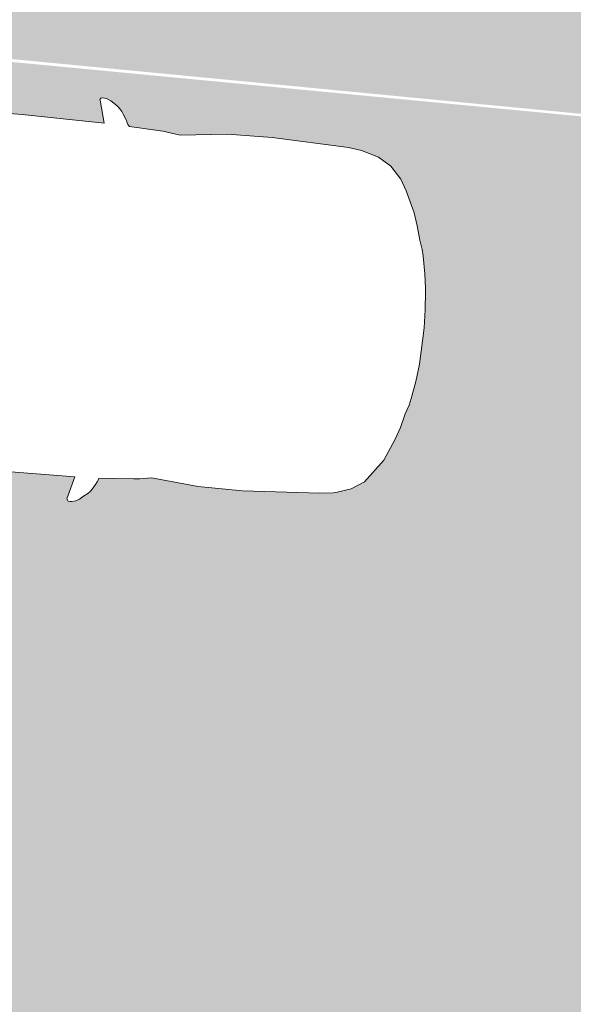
# Model space of a CAD drawing. Header units: metres. Extents: x -862 to 1262, y -354 to 644.
# Tile 25 of 256: x -500.47 to -497.47, y 412.07 to 417.41. Entities that reach past the tile are written whole.
import ezdxf

# ---------------------------------------------------------------- set-up
doc = ezdxf.new("R2010")
doc.units = ezdxf.units.M
doc.header["$LTSCALE"] = 0.5
doc.set_wipeout_variables(frame=1)
doc.layers.add('BPR_Verkehr_220520', color=7, linetype='Continuous')

# ---------------------------------------------------------------- blocks, each defined once
blk = doc.blocks.new('Fz_bmw_X5_2011_D-2')
at = {"color": 255, "linetype": 'Continuous', "lineweight": 5, "transparency": 33554687}
blk.add_wipeout([(2.185669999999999, -3.6133099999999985), (2.1640099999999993, -3.575199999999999), (2.1255999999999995, -3.53313), (2.094909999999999, -3.4908300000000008), (2.0694099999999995, -3.468309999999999), (2.0430899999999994, -3.44825), (2.01619, -3.430439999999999), (1.9889599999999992, -3.4147), (1.9616399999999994, -3.4008000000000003), (1.9344799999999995, -3.38856), (1.9177799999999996, -3.383589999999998), (1.8946899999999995, -3.005600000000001), (1.8883699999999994, -2.9398000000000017), (1.8660799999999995, -2.8137399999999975), (1.9198199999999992, -2.30358), (1.924889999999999, -1.8180300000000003), (1.8824699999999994, -0.9809399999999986), (1.8647399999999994, -0.8367199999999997), (1.8586899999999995, -0.806519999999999), (1.8071799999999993, -0.6463699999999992), (1.7200599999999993, -0.5048000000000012), (1.4663999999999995, -0.3167099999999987), (1.2294999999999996, -0.21199999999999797), (1.097979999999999, -0.16646999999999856), (0.9474299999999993, -0.1268799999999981), (0.8481399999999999, -0.09244999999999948), (0.7763799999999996, -0.07655999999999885), (0.587629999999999, -0.04262999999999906), (0.3946699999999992, -0.01875000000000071), (0, 0), (-0.19841000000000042, -0.0046400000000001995), (-0.39453000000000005, -0.018739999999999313), (-0.43227000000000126, -0.022599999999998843), (-0.5873999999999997, -0.04260000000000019), (-0.7760600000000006, -0.07650999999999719), (-0.8480200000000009, -0.09244999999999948), (-0.9469700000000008, -0.1268799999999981), (-1.0975200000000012, -0.16646999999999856), (-1.2370600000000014, -0.21260999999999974), (-1.4659400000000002, -0.3167099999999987), (-1.5892400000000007, -0.38613999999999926), (-1.7198100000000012, -0.5048000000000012), (-1.8069200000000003, -0.6463699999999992), (-1.8644900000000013, -0.8367199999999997), (-1.8822200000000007, -0.9809399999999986), (-1.9246400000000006, -1.8180300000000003), (-1.9195700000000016, -2.30358), (-1.8658300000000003, -2.8137399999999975), (-1.8944300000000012, -3.005600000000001), (-1.9147400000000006, -3.3718699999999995), (-1.9342300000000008, -3.38856), (-1.988700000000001, -3.4147), (-2.0428400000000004, -3.44825), (-2.0691600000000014, -3.468309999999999), (-2.0946600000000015, -3.4908300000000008), (-2.1190900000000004, -3.5160199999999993), (-2.1524200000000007, -3.560789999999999), (-2.1748800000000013, -3.5937399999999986), (-2.1946800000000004, -3.6431799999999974), (-2.197430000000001, -3.6870499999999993), (-2.1940900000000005, -3.7042899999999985), (-2.1770300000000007, -3.714129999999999), (-2.1705400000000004, -3.7128499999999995), (-1.9270300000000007, -3.645599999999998), (-1.9449100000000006, -4.544079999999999), (-1.9373400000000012, -5.73316), (-1.8857900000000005, -6.456580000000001), (-1.9148800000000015, -6.85278), (-1.9229600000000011, -7.3508000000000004), (-1.8837400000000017, -8.075700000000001), (-1.87888, -8.34469), (-1.8124000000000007, -8.709869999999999), (-1.7933500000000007, -8.789169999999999), (-1.6821900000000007, -9.15435), (-1.645890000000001, -9.22494), (-1.584540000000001, -9.29604), (-1.5032100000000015, -9.358089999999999), (-1.4485300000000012, -9.39049), (-1.3401400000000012, -9.44246), (-1.242220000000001, -9.480080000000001), (-1.1355700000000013, -9.51419), (-1.021310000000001, -9.54475), (-0.8584400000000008, -9.570789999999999), (-0.5423200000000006, -9.627400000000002), (0.00030999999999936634, -9.657779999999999), (0.5428699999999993, -9.627400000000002), (0.8586999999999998, -9.570789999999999), (0.8706099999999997, -9.573929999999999), (0.8764799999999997, -9.57443), (0.8883599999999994, -9.573820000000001), (0.8944899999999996, -9.572909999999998), (0.9008199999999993, -9.571729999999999), (1.021559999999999, -9.54475), (1.0500399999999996, -9.53763), (1.2424799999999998, -9.480080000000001), (1.399439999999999, -9.41583), (1.5034599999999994, -9.358089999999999), (1.584809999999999, -9.29604), (1.6461399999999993, -9.22494), (1.6663199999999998, -9.188020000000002), (1.6824399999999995, -9.15435), (1.6999399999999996, -9.109919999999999), (1.7375499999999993, -8.99537), (1.7935999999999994, -8.789169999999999), (1.8126499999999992, -8.709869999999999), (1.8642099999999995, -8.456959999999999), (1.8791299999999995, -8.34469), (1.8839999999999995, -8.216650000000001), (1.8943899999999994, -7.92823), (1.9232199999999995, -7.3508000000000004), (1.9235599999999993, -7.29713), (1.915129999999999, -6.85278), (1.8860399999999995, -6.456580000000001), (1.9178999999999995, -6.185029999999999), (1.9375899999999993, -5.73316), (1.9338599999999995, -5.134039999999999), (1.9250699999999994, -3.6445399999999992), (2.1707899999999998, -3.7128499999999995), (2.19644, -3.6968999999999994), (2.1980999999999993, -3.674509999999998), (2.1973, -3.6586599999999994)], dxfattribs=at)
at = {"color": 9, "linetype": 'Continuous', "lineweight": 5, "transparency": 33554687, "flags": 128}
blk.add_lwpolyline([(2.18567, -3.61331), (2.16401, -3.5752), (2.1256, -3.53313), (2.09491, -3.49083), (2.06941, -3.46831), (2.04309, -3.44825), (2.01619, -3.43044), (1.98896, -3.4147), (1.96164, -3.4008), (1.93448, -3.38856), (1.91778, -3.38359), (1.89469, -3.0056), (1.88837, -2.939800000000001), (1.86608, -2.81374), (1.91982, -2.30358), (1.92489, -1.81803), (1.88247, -0.98094), (1.86474, -0.83672), (1.85869, -0.80652), (1.80718, -0.64637), (1.72006, -0.5048), (1.4664, -0.31671), (1.2295, -0.212), (1.09798, -0.16647), (0.9474300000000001, -0.12688), (0.8481400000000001, -0.09245), (0.7763800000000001, -0.07656), (0.5876300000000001, -0.04263), (0.39467, -0.01875), (0, 0), (-0.19841, -0.00464), (-0.39453, -0.01874), (-0.43227, -0.0226), (-0.5873999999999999, -0.04260000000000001), (-0.7760600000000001, -0.07651000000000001), (-0.8480200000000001, -0.09245), (-0.9469700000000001, -0.12688), (-1.09752, -0.16647), (-1.23706, -0.21261), (-1.46594, -0.31671), (-1.58924, -0.38614), (-1.71981, -0.5048), (-1.80692, -0.64637), (-1.86449, -0.83672), (-1.88222, -0.98094), (-1.92464, -1.81803), (-1.91957, -2.30358), (-1.86583, -2.81374), (-1.89443, -3.0056), (-1.91474, -3.37187), (-1.93423, -3.38856), (-1.9887, -3.4147), (-2.04284, -3.44825), (-2.06916, -3.46831), (-2.09466, -3.49083), (-2.11909, -3.51602), (-2.15242, -3.56079), (-2.17488, -3.59374), (-2.19468, -3.64318), (-2.19743, -3.68705), (-2.19409, -3.70429), (-2.17703, -3.71413), (-2.17054, -3.71285), (-1.92703, -3.6456), (-1.94491, -4.54408), (-1.93734, -5.733160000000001), (-1.88579, -6.456580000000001), (-1.91488, -6.852780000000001), (-1.92296, -7.3508), (-1.88374, -8.075700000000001), (-1.87888, -8.34469), (-1.8124, -8.70987), (-1.79335, -8.78917), (-1.68219, -9.15435), (-1.64589, -9.22494), (-1.58454, -9.296040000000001), (-1.50321, -9.35809), (-1.44853, -9.390490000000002), (-1.34014, -9.44246), (-1.24222, -9.480080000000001), (-1.13557, -9.514190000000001), (-1.02131, -9.54475), (-0.8584400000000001, -9.57079), (-0.54232, -9.627400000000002), (0.00031, -9.65778), (0.5428700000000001, -9.627400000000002), (0.8587, -9.57079), (0.8706100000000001, -9.57393), (0.87648, -9.574430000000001), (0.88836, -9.573820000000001), (0.8944900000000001, -9.57291), (0.9008200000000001, -9.57173), (1.02156, -9.54475), (1.05004, -9.53763), (1.24248, -9.480080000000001), (1.39944, -9.415830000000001), (1.50346, -9.35809), (1.58481, -9.296040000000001), (1.64614, -9.22494), (1.66632, -9.188020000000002), (1.68244, -9.15435), (1.69994, -9.10992), (1.73755, -8.995370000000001), (1.7936, -8.78917), (1.81265, -8.70987), (1.86421, -8.45696), (1.87913, -8.34469), (1.884, -8.216650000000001), (1.89439, -7.928230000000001), (1.92322, -7.3508), (1.92356, -7.297130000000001), (1.91513, -6.852780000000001), (1.88604, -6.456580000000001), (1.9179, -6.18503), (1.93759, -5.733160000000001), (1.93386, -5.134040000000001), (1.92507, -3.64454), (2.17079, -3.71285), (2.19644, -3.6969), (2.1981, -3.67451), (2.1973, -3.65866)], close=True, dxfattribs=at)
at = {"color": 255, "linetype": 'Continuous', "lineweight": 5, "transparency": 33554687}
blk.add_wipeout([(-0.5423184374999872, -9.627401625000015), (0.00030800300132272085, -9.657776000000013), (0.5428741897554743, -9.62740162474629), (0.8586960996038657, -9.570794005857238), (0.87060537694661, -9.573930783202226), (0.8764773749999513, -9.574434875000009), (0.8883581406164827, -9.57382276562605), (0.8944877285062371, -9.572909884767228), (0.9008239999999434, -9.571728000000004), (1.0215574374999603, -9.544748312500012), (1.0500385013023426, -9.537630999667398), (1.2424758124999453, -9.480080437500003), (1.399442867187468, -9.415826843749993), (1.5034594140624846, -9.358088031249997), (1.5848056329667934, -9.29604498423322), (1.6461414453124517, -9.224935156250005), (1.6663199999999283, -9.188016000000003), (1.6824430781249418, -9.154353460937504), (1.6999421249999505, -9.109921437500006), (1.7375549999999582, -8.99537050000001), (1.7935999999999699, -8.789167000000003), (1.8126479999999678, -8.709872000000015), (1.8642080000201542, -8.45695999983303), (1.8791320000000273, -8.34468800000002), (1.8839968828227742, -8.216654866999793), (1.8943920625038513, -7.928229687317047), (1.9232159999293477, -7.350796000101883), (1.9235589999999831, -7.297127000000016), (1.9151274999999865, -6.852778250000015), (1.8860439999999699, -6.456584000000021), (1.91790285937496, -6.185025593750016), (1.9375906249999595, -5.733155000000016), (1.9338631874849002, -5.134035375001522), (1.9250697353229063, -3.6445397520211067), (2.1707880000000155, -3.712851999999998), (2.1964363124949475, -3.696896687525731), (2.1980999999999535, -3.674511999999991), (2.197302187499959, -3.6586612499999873), (2.1856679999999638, -3.613308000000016), (2.164007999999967, -3.575203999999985), (2.125596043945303, -3.533130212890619), (2.0949083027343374, -3.4908327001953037), (2.0694098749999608, -3.468309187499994), (2.043088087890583, -3.4482474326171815), (2.016188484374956, -3.430444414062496), (1.9889566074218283, -3.4146971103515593), (1.9616379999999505, -3.4008024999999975), (1.934478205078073, -3.3885575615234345), (1.9177777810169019, -3.383594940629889), (1.894685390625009, -3.0055995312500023), (1.8883720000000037, -2.939803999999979), (1.8660800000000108, -2.813743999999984), (1.919816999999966, -2.3035785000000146), (1.924894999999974, -1.818026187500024), (1.8824680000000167, -0.9809440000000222), (1.8647400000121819, -0.8367240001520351), (1.858694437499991, -0.8065238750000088), (1.8071764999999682, -0.6463710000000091), (1.7200613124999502, -0.5048046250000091), (1.4664000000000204, -0.31670800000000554), (1.2295020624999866, -0.21200325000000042), (1.0979793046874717, -0.1664726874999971), (0.9474274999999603, -0.12688099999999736), (0.8481419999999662, -0.09245350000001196), (0.7763840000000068, -0.0765559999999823), (0.5876313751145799, -0.042626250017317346), (0.39467200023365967, -0.018751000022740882), (-4.440892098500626e-16, 0), (-0.19840512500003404, -0.004637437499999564), (-0.39452500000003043, -0.018742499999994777), (-0.43227487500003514, -0.022603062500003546), (-0.5873973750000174, -0.042604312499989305), (-0.7760600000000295, -0.07651199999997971), (-0.8480160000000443, -0.09245350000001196), (-0.9469674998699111, -0.12688099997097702), (-1.0975200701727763, -0.1664726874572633), (-1.2370601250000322, -0.2126131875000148), (-1.4659439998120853, -0.31670799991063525), (-1.5892440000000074, -0.3861440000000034), (-1.719809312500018, -0.5048046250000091), (-1.806924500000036, -0.6463710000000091), (-1.86448800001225, -0.8367240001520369), (-1.8822160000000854, -0.9809440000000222), (-1.9246430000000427, -1.818026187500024), (-1.9195650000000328, -2.3035785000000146), (-1.8658280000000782, -2.813743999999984), (-1.894433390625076, -3.005599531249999), (-1.9147431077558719, -3.371867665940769), (-1.9342262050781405, -3.3885575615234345), (-1.9887046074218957, -3.4146971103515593), (-2.04283608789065, -3.4482474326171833), (-2.069157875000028, -3.468309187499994), (-2.0946563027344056, -3.4908327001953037), (-2.119085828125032, -3.5160209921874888), (-2.1524214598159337, -3.5607925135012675), (-2.1748830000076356, -3.5937415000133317), (-2.194684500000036, -3.6431809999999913), (-2.197433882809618, -3.687050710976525), (-2.1940884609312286, -3.704289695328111), (-2.177025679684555, -3.714127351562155), (-2.1705360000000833, -3.712851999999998), (-1.9270303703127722, -3.6456043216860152), (-1.9449120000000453, -4.544075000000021), (-1.9373386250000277, -5.7331550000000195), (-1.8857920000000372, -6.456584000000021), (-1.914875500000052, -6.852778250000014), (-1.922963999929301, -7.350796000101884), (-1.8837448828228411, -8.07570242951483), (-1.8788799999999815, -8.34468800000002), (-1.8123960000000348, -8.709872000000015), (-1.7933480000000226, -8.789167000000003), (-1.6821910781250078, -9.154353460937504), (-1.6458894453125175, -9.224935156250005), (-1.5845383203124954, -9.296044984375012), (-1.5032074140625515, -9.358088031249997), (-1.448532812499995, -9.390492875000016), (-1.340140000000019, -9.442455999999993), (-1.2422238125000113, -9.480080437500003), (-1.135567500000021, -9.514188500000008), (-1.0213054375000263, -9.544748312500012), (-0.8584440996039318, -9.570794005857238)], dxfattribs=at)
at = {"color": 9, "linetype": 'Continuous', "lineweight": 5, "transparency": 33554687, "flags": 128}
blk.add_lwpolyline([(-0.5423184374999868, -9.627401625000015), (0.0003080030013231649, -9.657776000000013), (0.5428741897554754, -9.627401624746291), (0.858696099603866, -9.57079400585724), (0.8706053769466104, -9.573930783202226), (0.8764773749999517, -9.574434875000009), (0.8883581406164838, -9.573822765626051), (0.8944877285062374, -9.57290988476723), (0.9008239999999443, -9.571728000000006), (1.021557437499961, -9.544748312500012), (1.050038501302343, -9.5376309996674), (1.242475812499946, -9.480080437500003), (1.399442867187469, -9.415826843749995), (1.503459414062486, -9.358088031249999), (1.584805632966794, -9.29604498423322), (1.646141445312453, -9.224935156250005), (1.666319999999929, -9.188016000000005), (1.682443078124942, -9.154353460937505), (1.699942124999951, -9.109921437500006), (1.737554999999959, -8.995370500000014), (1.793599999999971, -8.789167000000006), (1.812647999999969, -8.709872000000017), (1.864208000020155, -8.456959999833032), (1.879132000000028, -8.344688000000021), (1.883996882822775, -8.216654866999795), (1.894392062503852, -7.928229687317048), (1.923215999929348, -7.350796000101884), (1.923558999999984, -7.297127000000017), (1.915127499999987, -6.852778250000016), (1.886043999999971, -6.456584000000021), (1.917902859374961, -6.185025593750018), (1.93759062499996, -5.733155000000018), (1.933863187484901, -5.134035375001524), (1.925069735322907, -3.644539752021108), (2.170788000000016, -3.712851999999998), (2.196436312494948, -3.696896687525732), (2.198099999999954, -3.674511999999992), (2.19730218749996, -3.658661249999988), (2.185667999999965, -3.613308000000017), (2.164007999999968, -3.575203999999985), (2.125596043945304, -3.533130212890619), (2.094908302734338, -3.490832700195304), (2.069409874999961, -3.468309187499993), (2.043088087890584, -3.448247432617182), (2.016188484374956, -3.430444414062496), (1.988956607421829, -3.414697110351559), (1.961637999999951, -3.400802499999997), (1.934478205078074, -3.388557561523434), (1.917777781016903, -3.38359494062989), (1.89468539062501, -3.005599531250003), (1.888372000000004, -2.939803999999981), (1.866080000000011, -2.813743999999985), (1.919816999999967, -2.303578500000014), (1.924894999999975, -1.818026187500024), (1.882468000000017, -0.980944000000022), (1.864740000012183, -0.8367240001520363), (1.858694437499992, -0.8065238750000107), (1.807176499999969, -0.6463710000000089), (1.720061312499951, -0.5048046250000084), (1.466400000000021, -0.3167080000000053), (1.229502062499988, -0.2120032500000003), (1.097979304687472, -0.1664726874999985), (0.9474274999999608, -0.1268809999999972), (0.8481419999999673, -0.09245350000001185), (0.7763840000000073, -0.07655599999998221), (0.5876313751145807, -0.04262625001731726), (0.3946720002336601, -0.0187510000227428), (0, 0), (-0.1984051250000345, -0.0046374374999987), (-0.39452500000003, -0.01874249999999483), (-0.4322748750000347, -0.02260306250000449), (-0.5873973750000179, -0.04260431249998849), (-0.7760600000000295, -0.0765119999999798), (-0.8480160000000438, -0.09245350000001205), (-0.9469674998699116, -0.1268809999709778), (-1.097520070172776, -0.1664726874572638), (-1.237060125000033, -0.212613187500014), (-1.465943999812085, -0.3167079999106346), (-1.589244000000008, -0.3861440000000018), (-1.719809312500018, -0.5048046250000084), (-1.806924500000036, -0.6463710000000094), (-1.86448800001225, -0.8367240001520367), (-1.882216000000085, -0.9809440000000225), (-1.924643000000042, -1.818026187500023), (-1.919565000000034, -2.303578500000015), (-1.865828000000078, -2.813743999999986), (-1.894433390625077, -3.00559953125), (-1.914743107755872, -3.371867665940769), (-1.93422620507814, -3.388557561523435), (-1.988704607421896, -3.41469711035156), (-2.042836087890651, -3.448247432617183), (-2.069157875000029, -3.468309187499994), (-2.094656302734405, -3.490832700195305), (-2.119085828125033, -3.51602099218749), (-2.152421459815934, -3.56079251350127), (-2.174883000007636, -3.593741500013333), (-2.194684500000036, -3.643180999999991), (-2.197433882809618, -3.687050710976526), (-2.194088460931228, -3.704289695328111), (-2.177025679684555, -3.714127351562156), (-2.170536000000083, -3.712851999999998), (-1.927030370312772, -3.645604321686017), (-1.944912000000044, -4.544075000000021), (-1.937338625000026, -5.73315500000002), (-1.885792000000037, -6.456584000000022), (-1.914875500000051, -6.852778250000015), (-1.9229639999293, -7.350796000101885), (-1.883744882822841, -8.075702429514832), (-1.87887999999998, -8.344688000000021), (-1.812396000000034, -8.709872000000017), (-1.793348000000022, -8.789167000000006), (-1.682191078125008, -9.154353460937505), (-1.645889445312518, -9.224935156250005), (-1.584538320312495, -9.296044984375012), (-1.503207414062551, -9.358088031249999), (-1.448532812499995, -9.390492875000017), (-1.340140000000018, -9.442455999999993), (-1.242223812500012, -9.480080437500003), (-1.13556750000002, -9.51418850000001), (-1.021305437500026, -9.544748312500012), (-0.8584440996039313, -9.57079400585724), (-0.5423184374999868, -9.627401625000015)], close=True, dxfattribs=at)

msp = doc.modelspace()

# ---------------------------------------------------------------- hatches: boundary and pattern name
at = {"layer": 'BPR_Verkehr_220520', "linetype": 'Continuous', "lineweight": 0, "true_color": 0xe4e6e5, "transparency": 33554687}
h = msp.add_hatch(color=254, dxfattribs=at)
h.paths.add_polyline_path([(-698.9240738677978, 452.6214553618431), (-699.733108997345, 450.9008955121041), (-683.8798624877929, 406.3282036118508), (-682.0868180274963, 406.9708919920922), (-682.2006113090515, 407.3141090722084), (-682.3072113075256, 407.6317090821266), (-682.6753125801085, 409.0435167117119), (-682.8964143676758, 410.4856725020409), (-682.9681765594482, 411.9429128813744), (-682.8898396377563, 413.3998146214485), (-682.6622327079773, 414.8409580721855), (-682.2877647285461, 416.2510903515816), (-681.770399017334, 417.6152868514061), (-681.1156113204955, 418.9191090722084), (-680.2874557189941, 420.1578165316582), (-679.8508535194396, 420.7239383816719), (-679.3131113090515, 421.3756090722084), (-678.0912253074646, 422.7971613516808), (-676.6928651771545, 424.336823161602), (-676.3112959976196, 424.7381709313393), (-675.6341606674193, 425.4253893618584), (-674.9329056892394, 426.0879773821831), (-674.2084264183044, 426.7250890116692), (-673.461647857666, 427.335910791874), (-672.6935235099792, 427.9196628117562), (-671.9050340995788, 428.4755997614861), (-671.0971863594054, 429.0030118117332), (-670.2710117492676, 429.5012255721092), (-669.6467505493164, 429.8478969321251), (-669.0105134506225, 430.1720656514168), (-668.363109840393, 430.4733156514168), (-667.7053649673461, 430.7512629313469), (-667.0381172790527, 431.0055531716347), (-666.362217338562, 431.2358622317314), (-665.6785267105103, 431.4418965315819), (-664.9879169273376, 431.6233934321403), (-664.5536594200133, 431.7241551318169), (-664.1172639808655, 431.8152129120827), (-663.6789474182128, 431.8965215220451), (-663.2389274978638, 431.9680405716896), (-662.7974228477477, 432.0297345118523), (-662.3546528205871, 432.0815727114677), (-661.9108373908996, 432.1235294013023), (-661.4661971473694, 432.1555851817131), (-661.3796638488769, 432.160666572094), (-661.2931093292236, 432.1653728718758), (-661.2065352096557, 432.1697039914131), (-661.1199431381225, 432.1736598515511), (-661.033334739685, 432.177240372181), (-660.9467116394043, 432.1804454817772), (-660.8600754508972, 432.1832751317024), (-660.7734278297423, 432.1857292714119), (-659.3037338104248, 432.2133608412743), (-657.8337924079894, 432.2193861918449), (-656.3639212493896, 432.2038040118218), (-654.8944379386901, 432.1666176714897), (-653.4256599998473, 432.107835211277), (-651.957904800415, 432.0274693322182), (-650.4914894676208, 431.9255373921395), (-649.0267308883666, 431.8020614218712), (-648.6323390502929, 431.7651060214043), (-648.2380966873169, 431.726588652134), (-647.8440100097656, 431.6865099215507), (-647.4500851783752, 431.6448704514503), (-647.0563283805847, 431.6016709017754), (-646.6627457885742, 431.5569119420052), (-646.2693435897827, 431.5105942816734), (-645.876127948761, 431.4627186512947), (-608.2617194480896, 426.807386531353), (-607.1510102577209, 426.6706997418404), (-606.0401131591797, 426.5355490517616), (-604.9290302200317, 426.4019347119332), (-603.8177635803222, 426.2698569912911), (-602.7063153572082, 426.1393161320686), (-601.5946876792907, 426.0103123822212), (-600.4828826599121, 425.8828460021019), (-599.3709024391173, 425.7569172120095), (-598.5944911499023, 425.6699139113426), (-597.8179962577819, 425.5836602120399), (-597.0414184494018, 425.4981562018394), (-596.2647584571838, 425.4134019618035), (-595.488016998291, 425.3293975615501), (-594.7111948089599, 425.2461431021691), (-593.9342925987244, 425.1636386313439), (-593.157311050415, 425.081884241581), (-592.8507887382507, 425.0498408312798), (-592.5442543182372, 425.0179134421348), (-592.2377077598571, 424.986102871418), (-591.9311490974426, 424.954409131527), (-591.6245783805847, 424.922832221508), (-591.3179956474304, 424.8913721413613), (-591.0114009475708, 424.8600289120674), (-590.7047943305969, 424.8288025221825), (-590.0991783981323, 424.7674702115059), (-589.4935164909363, 424.7065935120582), (-588.8878089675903, 424.6461724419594), (-588.2820561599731, 424.5862070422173), (-587.6762584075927, 424.5266973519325), (-587.0704160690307, 424.467643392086), (-586.4645294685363, 424.4090452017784), (-585.8585994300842, 424.3508980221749), (-585.7824177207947, 424.3436204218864), (-585.706234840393, 424.3363499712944), (-585.6300512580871, 424.3290867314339), (-585.5538670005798, 424.3218307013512), (-585.4776820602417, 424.3145818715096), (-585.4014964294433, 424.3073402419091), (-585.3253101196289, 424.3001058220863), (-585.2491237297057, 424.2928786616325), (-561.4382702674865, 422.0352803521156), (-560.9383931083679, 421.9878850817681), (-559.5104947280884, 421.852500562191), (-559.2485393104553, 421.8277504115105), (-558.9865676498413, 421.8031726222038), (-558.7245798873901, 421.7787672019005), (-558.4625761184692, 421.7545341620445), (-558.2005564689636, 421.7304735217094), (-557.9385210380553, 421.7065852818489), (-557.6764699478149, 421.6828694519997), (-557.4144033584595, 421.6593255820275), (-556.2937040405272, 421.4873068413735), (-555.2035251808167, 421.1757512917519), (-554.1611694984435, 420.7295994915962), (-553.1831803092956, 420.1559323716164), (-552.2850793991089, 419.4638546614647), (-551.4811206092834, 418.6643504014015), (-550.7840636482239, 417.770108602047), (-550.2049715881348, 416.795321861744), (-550.0134033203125, 416.3972869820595), (-549.841606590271, 415.9903274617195), (-549.689995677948, 415.5754247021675), (-549.5589362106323, 415.1535792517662), (-549.4487442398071, 414.7258084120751), (-549.3596854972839, 414.2931437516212), (-549.2919747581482, 413.8566286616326), (-549.2457752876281, 413.4173158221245), (-549.242875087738, 413.3803352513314), (-549.24012733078, 413.343343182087), (-549.2375320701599, 413.3063400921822), (-549.2350893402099, 413.2693266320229), (-549.2327991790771, 413.2323034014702), (-549.230661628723, 413.1952710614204), (-549.2286767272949, 413.1582302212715), (-549.2268445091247, 413.1211813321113), (-549.2258451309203, 413.0995414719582), (-549.2248978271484, 413.0778992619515), (-549.2240026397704, 413.0562548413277), (-549.223159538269, 413.0346083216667), (-549.2223685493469, 413.0129598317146), (-549.2216296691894, 412.9913095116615), (-549.2209429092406, 412.9696574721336), (-549.2203082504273, 412.948003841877), (-549.605615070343, 407.2321739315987), (-544.168897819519, 406.8213330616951), (-543.9325186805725, 409.9493727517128), (-543.8531610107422, 410.9995243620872), (-543.5297781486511, 412.8751601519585), (-542.8568813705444, 414.6555522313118), (-541.8588468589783, 416.2762043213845), (-540.5718293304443, 417.6784068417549), (-539.0424521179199, 418.8113637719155), (-537.3261182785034, 419.6340327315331), (-535.485003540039, 420.1166118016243), (-533.5858039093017, 420.2416191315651), (-533.3607197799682, 420.2350219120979), (-533.1356318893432, 420.2285514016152), (-532.9105403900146, 420.2222076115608), (-532.6854453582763, 420.2159905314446), (-532.4603468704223, 420.2099001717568), (-532.2352449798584, 420.2039365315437), (-532.0101397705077, 420.198099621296), (-531.7850313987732, 420.1923894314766), (-531.7319487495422, 420.1908227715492), (-531.6788820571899, 420.1887863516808), (-531.6258354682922, 420.1862803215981), (-531.5728131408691, 420.1833048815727), (-531.5198192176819, 420.1798602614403), (-531.4668578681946, 420.175946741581), (-531.413933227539, 420.1715646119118), (-531.3610494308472, 420.1667142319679), (-471.8896987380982, 414.4466201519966), (-471.8167298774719, 414.4340952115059), (-471.7464104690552, 414.4109325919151), (-471.6802822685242, 414.377640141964), (-471.6197951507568, 414.3349478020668), (-471.5662753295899, 414.2837916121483), (-471.5208962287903, 414.2252932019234), (-471.4846528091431, 414.1607351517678), (-471.458339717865, 414.0915329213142), (-470.9498751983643, 412.3469959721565), (-467.074003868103, 411.9742055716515), (-456.5845948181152, 410.9653095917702), (-455.4479799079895, 410.7725371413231), (-454.350874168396, 410.41839920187), (-453.3160606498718, 409.9102499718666), (-452.3650287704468, 409.2586419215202), (-451.517528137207, 408.4771066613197), (-450.791158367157, 407.5818739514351), (-450.2010035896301, 406.5915346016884), (-449.7593130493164, 405.5266565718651), (-449.7466848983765, 405.4883630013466), (-449.7342498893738, 405.4500062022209), (-449.7220083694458, 405.4115872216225), (-449.709960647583, 405.3731070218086), (-449.6981070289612, 405.3345665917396), (-449.686447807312, 405.2959669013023), (-449.6749832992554, 405.2573089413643), (-449.6637138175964, 405.2185938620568), (-449.648486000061, 405.1650859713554), (-449.6336304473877, 405.1114735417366), (-449.6191480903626, 405.0577591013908), (-449.6050396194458, 405.0039452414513), (-449.5913057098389, 404.9500345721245), (-449.5779470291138, 404.8960297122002), (-449.5649642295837, 404.8419332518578), (-449.5523579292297, 404.7877478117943), (-448.3920222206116, 399.7205241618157), (-441.9215713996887, 399.5003504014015), (-441.9113037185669, 399.602522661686), (-441.8999874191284, 399.7045840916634), (-441.8876236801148, 399.8065239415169), (-441.8742138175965, 399.9083314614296), (-441.8597592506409, 400.0099959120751), (-441.8442614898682, 400.1115065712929), (-441.8277221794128, 400.2128527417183), (-441.8101431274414, 400.314023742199), (-441.803417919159, 400.3511796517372), (-441.7965524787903, 400.3883097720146), (-441.7895468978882, 400.4254137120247), (-441.782401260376, 400.4624909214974), (-441.7751156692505, 400.4995408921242), (-441.7676902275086, 400.5365630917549), (-441.7601250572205, 400.5735569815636), (-441.7524202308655, 400.6105221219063), (-441.6112498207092, 401.1939630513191), (-441.4353269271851, 401.7678825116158), (-441.2252854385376, 402.3302124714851), (-440.9818822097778, 402.878926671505), (-440.7059943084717, 403.412047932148), (-440.3986158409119, 403.9276552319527), (-440.0608543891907, 404.4238906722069), (-439.6939270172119, 404.8989661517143), (-439.6700663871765, 404.9279028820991), (-439.6460973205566, 404.9567500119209), (-439.6220202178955, 404.9855070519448), (-439.5978354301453, 405.0141735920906), (-439.5735433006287, 405.0427492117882), (-439.5491441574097, 405.0712335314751), (-439.5246383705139, 405.0996261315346), (-439.5000264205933, 405.1279264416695), (-438.9174169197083, 405.7409368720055), (-438.2850945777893, 406.3025275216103), (-437.607581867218, 406.8086817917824), (-436.8897245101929, 407.2557795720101), (-436.1366567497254, 407.6406231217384), (-435.3537646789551, 407.9604599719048), (-434.5466476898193, 408.2130025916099), (-433.7210793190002, 408.396449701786), (-433.6839800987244, 408.4029888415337), (-433.6468564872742, 408.4093881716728), (-433.6097090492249, 408.4156476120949), (-433.5725382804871, 408.4217670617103), (-433.5353447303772, 408.4277464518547), (-433.4981289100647, 408.4335856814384), (-433.4608913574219, 408.4392846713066), (-433.4236326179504, 408.444843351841), (-433.2138966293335, 408.4734657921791), (-433.0036017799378, 408.4976423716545), (-432.792842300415, 408.5173622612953), (-432.5817126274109, 408.5326166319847), (-432.3703073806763, 408.5433986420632), (-432.1587212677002, 408.5497034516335), (-431.9470491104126, 408.5515282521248), (-431.7353857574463, 408.5488722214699), (-431.6598614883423, 408.5468393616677), (-431.5843547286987, 408.5442360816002), (-431.5088697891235, 408.541062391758), (-431.4334109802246, 408.5373184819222), (-431.3579826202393, 408.5330045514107), (-431.2825890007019, 408.5281208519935), (-431.2072344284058, 408.5226676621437), (-431.1319232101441, 408.516645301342), (-431.115195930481, 408.515229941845), (-431.098471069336, 408.5137865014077), (-431.0817486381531, 408.5123149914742), (-431.0650287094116, 408.5108154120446), (-431.0483113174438, 408.5092877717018), (-431.0315965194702, 408.507732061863), (-431.014884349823, 408.5061483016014), (-430.9981748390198, 408.5045364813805), (-429.8108804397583, 408.3913689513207), (-429.1806362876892, 408.3332186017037), (-428.5502717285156, 408.2763892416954), (-427.9197894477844, 408.2208810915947), (-427.2891922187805, 408.1666944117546), (-426.6584828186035, 408.1138294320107), (-426.0276639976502, 408.0622863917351), (-425.3967385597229, 408.0120655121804), (-424.765709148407, 407.9631670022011), (-424.1666581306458, 407.567010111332), (-422.3442588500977, 407.4370523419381), (-420.521107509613, 407.3181092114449), (-418.6972707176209, 407.2101850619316), (-416.8728150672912, 407.1132838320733), (-415.0478071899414, 407.0274090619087), (-413.222313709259, 406.9525638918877), (-411.3964012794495, 406.8887510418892), (-409.5701366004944, 406.8359728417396), (-408.7588043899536, 406.8114880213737), (-407.9477127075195, 406.7800279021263), (-407.136921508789, 406.7415948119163), (-406.3264907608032, 406.6961915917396), (-405.5164803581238, 406.6438215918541), (-404.7069502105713, 406.5844886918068), (-403.8979601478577, 406.5181972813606), (-403.0895700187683, 406.4449522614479), (-337.0833149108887, 400.1781649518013), (-336.6982389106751, 400.1540663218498), (-336.3124102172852, 400.1547670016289), (-335.9274242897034, 400.1802641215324), (-335.5448730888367, 400.230452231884), (-335.166338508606, 400.3051238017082), (-334.793385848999, 400.403970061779), (-334.4275573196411, 400.5265822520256), (-334.0703645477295, 400.6724509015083), (-333.8316809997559, 400.7728834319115), (-333.5888862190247, 400.8629235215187), (-333.3424324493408, 400.9424034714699), (-333.0927787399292, 401.01117522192), (-332.8403901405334, 401.0691106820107), (-332.5857367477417, 401.1161019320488), (-332.3292929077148, 401.1520614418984), (-332.0715363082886, 401.1769222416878), (-331.9448769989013, 401.1850390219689), (-331.8180743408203, 401.1904749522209), (-331.6911850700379, 401.1932274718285), (-331.5642659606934, 401.1932953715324), (-331.4373738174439, 401.1906786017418), (-331.3105654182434, 401.1853783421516), (-331.1838975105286, 401.1773969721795), (-331.0574267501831, 401.1667380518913), (-316.6149819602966, 399.7955694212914), (-316.1051357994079, 399.7339180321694), (-315.5991270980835, 399.6461729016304), (-315.0982904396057, 399.5325654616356), (-314.6039467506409, 399.3933953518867), (-314.1173998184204, 399.2290296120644), (-313.6399328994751, 399.0399017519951), (-313.172805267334, 398.8265105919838), (-312.7172489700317, 398.5894189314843), (-312.4436175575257, 398.4283517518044), (-312.1788891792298, 398.2530359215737), (-311.9238058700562, 398.0639611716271), (-311.6790819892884, 397.8616569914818), (-311.4454028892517, 397.6466899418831), (-311.2234229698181, 397.4196620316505), (-311.0137638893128, 397.1812090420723), (-310.8170127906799, 396.9319987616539), (-303.4797761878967, 401.8853854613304), (-303.6926952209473, 402.2303774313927), (-303.8796245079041, 402.5901153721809), (-304.0395476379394, 402.9626452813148), (-304.1715957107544, 403.3459431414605), (-304.2750512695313, 403.7379264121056), (-304.349352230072, 404.1364653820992), (-304.3940948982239, 404.5393947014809), (-304.4090361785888, 404.9445251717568), (-304.3880193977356, 405.4248821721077), (-304.325129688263, 405.9015680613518), (-304.2208476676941, 406.3709397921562), (-304.0759703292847, 406.8294101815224), (-303.8916048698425, 407.2734754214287), (-303.6691603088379, 407.6997417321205), (-303.4103366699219, 408.1049514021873), (-303.1171119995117, 408.4860076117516), (-308.4660243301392, 415.1750665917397), (-308.5006226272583, 415.1426362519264), (-308.5351108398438, 415.1100889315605), (-308.5694886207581, 415.0774249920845), (-308.6037555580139, 415.04464479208), (-308.6379112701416, 415.0117487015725), (-308.6719553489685, 414.9787371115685), (-308.7058874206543, 414.9456104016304), (-308.7397071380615, 414.9123689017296), (-309.5611798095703, 414.1568714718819), (-310.4333208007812, 413.4604780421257), (-311.3518866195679, 412.8265769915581), (-312.3124078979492, 412.2582526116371), (-313.3102111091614, 411.7582701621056), (-314.3404413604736, 411.3290623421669), (-315.3980859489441, 410.9727175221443), (-316.4779988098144, 410.690969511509), (-316.5163759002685, 410.6824240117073), (-316.5547738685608, 410.6739728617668), (-316.5931924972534, 410.6656160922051), (-316.6316315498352, 410.6573537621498), (-316.6700907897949, 410.6491859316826), (-316.7085699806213, 410.6411126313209), (-316.7470688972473, 410.6331339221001), (-316.7855872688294, 410.6252496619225), (-317.0599200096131, 410.5719401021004), (-317.3351419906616, 410.5234301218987), (-317.6111692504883, 410.4797345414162), (-317.8879175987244, 410.4408666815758), (-318.1653025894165, 410.4068384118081), (-318.4432395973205, 410.377660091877), (-318.7216438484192, 410.3533406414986), (-319.0004301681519, 410.3338840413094), (-319.0411698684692, 410.3314006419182), (-319.081911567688, 410.3289213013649), (-319.1226535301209, 410.3264461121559), (-319.163395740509, 410.3239750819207), (-319.2041381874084, 410.3215082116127), (-319.2448809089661, 410.3190455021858), (-319.2856238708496, 410.3165869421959), (-319.3263665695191, 410.3141325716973), (-319.4021290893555, 410.3095796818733), (-319.4778914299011, 410.3050412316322), (-319.5536546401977, 410.3005171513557), (-319.6294186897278, 410.2960074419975), (-319.7051835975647, 410.2915121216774), (-319.7809493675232, 410.2870311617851), (-319.8567159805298, 410.2825645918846), (-319.9324843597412, 410.278112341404), (-320.0461043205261, 410.2714637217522), (-320.1597261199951, 410.2648464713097), (-320.2733497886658, 410.2582615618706), (-320.3869753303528, 410.251709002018), (-320.5006027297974, 410.2451887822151), (-320.6142319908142, 410.2387009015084), (-320.727863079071, 410.2322453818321), (-320.8414960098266, 410.2258222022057), (-320.8865078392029, 410.2232870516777), (-320.9315199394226, 410.2207567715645), (-320.9765323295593, 410.2182315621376), (-321.021544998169, 410.2157114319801), (-321.0665579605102, 410.2131963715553), (-321.1115711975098, 410.2106863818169), (-321.1565847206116, 410.2081814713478), (-321.2015985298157, 410.2056816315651), (-321.2578179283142, 410.2030916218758), (-321.3140760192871, 410.2015564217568), (-321.3703530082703, 410.2010768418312), (-321.4266290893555, 410.201653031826), (-321.4828844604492, 410.2032847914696), (-321.5390993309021, 410.2059715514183), (-321.5952538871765, 410.2097123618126), (-321.6513284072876, 410.2145059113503), (-331.7910863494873, 411.1771981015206), (-334.2798943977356, 411.4134913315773), (-335.6721774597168, 411.545677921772), (-341.3250061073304, 412.0823706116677), (-352.4581547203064, 413.1393776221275), (-354.9469627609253, 413.3756708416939), (-366.4552095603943, 414.4682905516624), (-368.9440175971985, 414.7045837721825), (-386.9032679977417, 416.4096767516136), (-389.3920760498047, 416.6459699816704), (-401.1790587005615, 417.7650535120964), (-403.6678667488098, 418.0013467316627), (-419.9118178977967, 419.5435852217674), (-420.0835806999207, 419.5599530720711), (-420.2553319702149, 419.5764404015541), (-420.4270717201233, 419.593047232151), (-420.5987998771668, 419.6097735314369), (-420.7705163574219, 419.6266193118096), (-420.94222108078, 419.6435845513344), (-421.1139139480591, 419.6606692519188), (-421.2855948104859, 419.6778733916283), (-421.5343271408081, 419.7030130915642), (-421.7830340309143, 419.7284031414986), (-422.031715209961, 419.7540439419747), (-422.2803703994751, 419.7799354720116), (-422.5289993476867, 419.8060776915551), (-422.7776018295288, 419.8324705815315), (-423.026177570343, 419.8591141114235), (-423.27472631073, 419.8860082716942), (-423.2751157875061, 419.8824256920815), (-423.3364038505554, 419.8939911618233), (-423.3976986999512, 419.9055205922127), (-423.4590003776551, 419.9170136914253), (-423.5203088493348, 419.9284704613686), (-423.5816241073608, 419.9398908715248), (-423.6429461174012, 419.951274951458), (-423.7042748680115, 419.9626226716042), (-423.7656103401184, 419.9739340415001), (-423.7717566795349, 419.9405502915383), (-425.1702356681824, 420.1977088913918), (-426.5721521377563, 420.4354151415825), (-427.9772355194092, 420.6536231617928), (-429.3852146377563, 420.8522908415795), (-430.7958177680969, 421.031379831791), (-432.2087726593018, 421.1908555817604), (-433.6238066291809, 421.3306873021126), (-435.0406465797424, 421.4508480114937), (-440.167746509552, 421.9439845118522), (-441.1463787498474, 422.099769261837), (-442.0982432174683, 422.3753485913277), (-443.0087349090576, 422.7664941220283), (-443.8638836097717, 423.2672042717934), (-444.6505682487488, 423.8697963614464), (-445.3567182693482, 424.5650244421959), (-445.971498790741, 425.3422212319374), (-446.4854768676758, 426.1894617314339), (-446.671528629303, 426.5395995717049), (-446.8400035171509, 426.8985257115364), (-446.9904877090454, 427.2653584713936), (-447.122611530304, 427.6391967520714), (-447.2360504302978, 428.0191222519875), (-447.3305257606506, 428.4042016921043), (-447.4058054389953, 428.7934891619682), (-447.4617045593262, 429.1860283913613), (-448.144505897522, 435.0119110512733), (-448.3912080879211, 436.8820848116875), (-453.5992082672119, 437.6305918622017), (-453.5770010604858, 437.5521230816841), (-453.5554344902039, 437.4734757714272), (-453.5345100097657, 437.3946552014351), (-453.5142290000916, 437.315666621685), (-453.4945928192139, 437.2365152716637), (-453.4756027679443, 437.1572064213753), (-453.4572601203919, 437.0777453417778), (-453.4395660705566, 436.9981373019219), (-453.2132246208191, 435.1175267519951), (-453.3455613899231, 433.2279732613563), (-453.8318312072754, 431.3972720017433), (-454.6545870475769, 429.6911072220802), (-455.7843090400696, 428.1706948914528), (-457.180463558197, 426.8905863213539), (-458.7929575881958, 425.8967108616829), (-460.5639360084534, 425.2247280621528), (-460.9877226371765, 425.0928008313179), (-461.4150578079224, 424.9728651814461), (-461.8456022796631, 424.8650163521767), (-462.2790142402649, 424.7693399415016), (-462.7149496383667, 424.6859119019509), (-463.1530623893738, 424.6147984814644), (-463.5930047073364, 424.5560561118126), (-464.0344273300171, 424.5097314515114), (-464.2805631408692, 424.4835636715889), (-464.5271863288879, 424.4624782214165), (-464.7741919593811, 424.4464840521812), (-465.021474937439, 424.4355879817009), (-465.2689300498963, 424.4297946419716), (-465.5164519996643, 424.4291064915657), (-465.763935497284, 424.4335238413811), (-466.0112752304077, 424.4430447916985), (-466.0818296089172, 424.4466980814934), (-466.1523612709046, 424.4507664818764), (-466.2228677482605, 424.4552500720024), (-466.2933466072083, 424.4601487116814), (-466.3637954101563, 424.4654622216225), (-466.4342117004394, 424.4711904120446), (-466.5045930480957, 424.4773331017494), (-466.5749370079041, 424.4838900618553), (-593.8502686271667, 436.7255301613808), (-594.0957552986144, 436.7594243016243), (-594.3376069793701, 436.8134639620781), (-594.5741733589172, 436.8872804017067), (-594.8038401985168, 436.9803699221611), (-595.025040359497, 437.0920973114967), (-595.236264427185, 437.2217002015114), (-595.4360711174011, 437.3682942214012), (-595.6230970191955, 437.5308790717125), (-596.0878776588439, 438.0034893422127), (-596.5166131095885, 438.5090260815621), (-596.9069777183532, 439.0447470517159), (-597.2568539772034, 439.6077462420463), (-597.5643439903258, 440.1949696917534), (-597.8277797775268, 440.8032320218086), (-598.0457323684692, 441.4292337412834), (-598.2170194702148, 442.0695791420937), (-598.2257427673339, 442.1081643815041), (-598.2342963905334, 442.1467876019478), (-598.2426801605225, 442.1854480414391), (-598.2508939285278, 442.2241449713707), (-598.2589375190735, 442.2628776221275), (-598.2668107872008, 442.301645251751), (-598.2745135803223, 442.3404471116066), (-598.2820457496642, 442.3792824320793), (-598.3114525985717, 442.5406449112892), (-598.337913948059, 442.7025164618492), (-598.3614209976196, 442.864843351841), (-598.3819659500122, 443.0275716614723), (-598.3995419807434, 443.1906473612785), (-598.4141432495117, 443.3540162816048), (-598.4257649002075, 443.5176241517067), (-598.4344030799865, 443.6814166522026), (-598.4471615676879, 444.0239528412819), (-598.4555704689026, 444.3666233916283), (-598.4596284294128, 444.7093730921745), (-598.4593348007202, 445.052146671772), (-598.454689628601, 445.3948889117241), (-598.4456936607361, 445.7375445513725), (-598.4323483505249, 446.0800583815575), (-598.4146562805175, 446.4223752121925), (-598.4124537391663, 446.4598642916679), (-598.410199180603, 446.4973502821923), (-598.4078924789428, 446.5348330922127), (-598.4055336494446, 446.5723126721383), (-598.4031226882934, 446.6097889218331), (-598.4006596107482, 446.6472617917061), (-598.3981444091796, 446.684731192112), (-598.3955770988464, 446.7221970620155), (-598.3931433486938, 446.7570272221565), (-598.3906646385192, 446.7918542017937), (-598.3881408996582, 446.8266779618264), (-598.3855721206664, 446.8614984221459), (-598.3829583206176, 446.8963155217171), (-598.3802994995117, 446.9311292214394), (-598.3775956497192, 446.9659394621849), (-598.3748467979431, 447.0007461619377), (-597.9798539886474, 451.9613634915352), (-603.9464456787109, 452.36105945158), (-604.2394252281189, 448.9806540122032), (-604.3742859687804, 447.4246274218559), (-604.4396921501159, 446.6699692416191), (-604.4866543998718, 446.2248085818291), (-604.550186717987, 445.7817091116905), (-604.63020072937, 445.3412874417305), (-604.7265850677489, 444.9041564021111), (-604.8392056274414, 444.4709242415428), (-604.9679057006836, 444.0421938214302), (-605.1125062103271, 443.6185616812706), (-605.2728059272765, 443.2006173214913), (-605.2875194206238, 443.1644654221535), (-605.3023504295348, 443.1283615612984), (-605.3172987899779, 443.0923061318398), (-605.3323643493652, 443.0562995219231), (-605.3475469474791, 443.0203421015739), (-605.3628464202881, 442.9844342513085), (-605.3782626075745, 442.9485763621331), (-605.3937952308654, 442.9127687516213), (-605.4462622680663, 442.7941091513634), (-605.5000091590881, 442.6760237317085), (-605.555029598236, 442.5585263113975), (-605.6113171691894, 442.4416306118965), (-605.6688652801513, 442.3253503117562), (-605.7276672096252, 442.2096989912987), (-605.7877160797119, 442.094690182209), (-605.8490048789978, 441.9803373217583), (-605.8878589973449, 441.9093469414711), (-605.9271909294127, 441.8386202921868), (-605.9669989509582, 441.7681604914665), (-606.0072812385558, 441.6979707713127), (-606.0480359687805, 441.628054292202), (-606.0892612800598, 441.5584142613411), (-606.1309552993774, 441.4890538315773), (-606.1731161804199, 441.4199760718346), (-606.6725290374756, 440.7245115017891), (-607.2658472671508, 440.1072128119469), (-607.9409888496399, 439.5806503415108), (-608.6842055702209, 439.1555467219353), (-609.4803629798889, 438.8405585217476), (-610.3132485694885, 438.6420999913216), (-611.1659019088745, 438.5642124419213), (-612.0209600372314, 438.6084819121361), (-619.7508915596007, 439.5651737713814), (-620.3463483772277, 439.638870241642), (-620.5612964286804, 437.9021211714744), (-622.5488830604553, 438.1481140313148), (-623.2621178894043, 438.2363872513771), (-623.6229397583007, 438.2843828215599), (-623.9828285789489, 438.3389357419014), (-624.3416649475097, 438.4000294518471), (-624.6993300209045, 438.467643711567), (-625.0557052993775, 438.5417561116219), (-625.4106727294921, 438.6223421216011), (-625.7641147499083, 438.7093750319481), (-626.1159142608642, 438.8028260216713), (-626.3269500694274, 438.8610827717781), (-626.5379153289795, 438.9195940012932), (-626.7488098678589, 438.9783596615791), (-626.9596333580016, 439.0373796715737), (-627.1703855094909, 439.0966539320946), (-627.3810660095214, 439.1561823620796), (-627.5916745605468, 439.2159648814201), (-627.8022109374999, 439.2760014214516), (-630.4903129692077, 440.0216230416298), (-633.1897389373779, 440.7251452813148), (-635.8998295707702, 441.3863962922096), (-638.619922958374, 442.0052145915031), (-641.3493547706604, 442.581449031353), (-644.0874583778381, 443.1149588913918), (-646.8335650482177, 443.6056138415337), (-649.5870040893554, 444.0532940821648), (-651.6244202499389, 444.3661034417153), (-653.6624716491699, 444.6747468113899), (-655.7011497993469, 444.9792229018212), (-657.7404461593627, 445.2795304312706), (-659.7803522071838, 445.575668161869), (-661.8208594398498, 445.8676348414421), (-663.8619592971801, 446.1554292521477), (-665.9036432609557, 446.4390501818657), (-668.430758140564, 446.7710771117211), (-670.9618991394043, 447.0708717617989), (-673.4966551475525, 447.3383854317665), (-676.0346144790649, 447.5735746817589), (-678.5753649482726, 447.776401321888), (-681.118493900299, 447.9468323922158), (-683.6635882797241, 448.0848402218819), (-686.2102347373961, 448.1904023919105), (-686.674168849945, 448.2066725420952), (-686.6741687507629, 448.2066756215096), (-687.5662964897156, 448.2533203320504), (-688.4562951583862, 448.3305860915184), (-689.343114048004, 448.4383816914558), (-690.225706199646, 448.5765798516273), (-691.1030296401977, 448.7450174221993), (-691.9740486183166, 448.9434955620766), (-692.8377348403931, 449.1717799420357), (-693.6930714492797, 449.429592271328), (-694.4220439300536, 449.6871991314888), (-695.134413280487, 449.9876855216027), (-695.827659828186, 450.3299886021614), (-696.4993315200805, 450.7128976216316), (-697.1470526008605, 451.1350582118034), (-697.7685320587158, 451.5949771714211), (-698.3615716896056, 452.091027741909)])
h.paths.add_polyline_path([(-314.4534367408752, 406.8875821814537), (-314.2461105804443, 406.8794389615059), (-314.0449273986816, 406.8286875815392), (-313.8585481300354, 406.7375111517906), (-313.6949964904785, 406.609834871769), (-313.5613134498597, 406.4511552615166), (-313.4632541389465, 406.2683035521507), (-313.405040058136, 406.0691516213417), (-313.3891773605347, 405.862273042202), (-313.4311185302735, 404.3321565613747), (-313.4575713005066, 404.1294769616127), (-313.5246820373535, 403.9364098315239), (-313.6296469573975, 403.7610213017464), (-313.7680807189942, 403.6106389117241), (-313.9341997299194, 403.4915454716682), (-314.121063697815, 403.4087165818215), (-314.3208656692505, 403.3656127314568), (-314.5252582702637, 403.3640333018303), (-327.2061687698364, 404.5679615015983), (-327.3433038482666, 404.5940301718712), (-327.47323279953, 404.6450602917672), (-327.591454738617, 404.7192841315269), (-327.6938743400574, 404.8141304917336), (-327.7769436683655, 404.9263137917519), (-327.8377851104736, 405.0519478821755), (-327.8742910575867, 405.1866806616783), (-327.8851981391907, 405.3258448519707), (-327.8701260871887, 405.4646197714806), (-327.8295982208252, 405.5981979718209), (-327.7650184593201, 405.7219521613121), (-327.6786239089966, 405.8315953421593), (-327.5734073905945, 405.923329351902), (-327.4530137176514, 405.9939764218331), (-327.3216134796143, 406.0410892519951), (-327.1837584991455, 406.0630358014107)])
h.paths.add_polyline_path([(-435.5978105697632, 416.1937824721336), (-435.2678997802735, 416.1893640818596), (-434.938730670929, 416.1668174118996), (-433.2490071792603, 416.0042958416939), (-432.2713347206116, 415.9054106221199), (-431.2946811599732, 415.7969230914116), (-430.3191408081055, 415.6788437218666), (-429.3448078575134, 415.5511839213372), (-428.3717763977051, 415.4139560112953), (-427.4001403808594, 415.2671732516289), (-426.4299936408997, 415.1108498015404), (-425.4614298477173, 414.9450007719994), (-425.1624679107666, 414.8922957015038), (-424.9967999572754, 414.8618872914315), (-424.8315747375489, 414.829158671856), (-424.6668251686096, 414.794114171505), (-424.5025837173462, 414.7567607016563), (-424.3388827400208, 414.7171056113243), (-424.1757544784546, 414.675156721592), (-424.0132310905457, 414.6309222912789), (-423.8513445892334, 414.5844110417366), (-423.7230288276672, 414.5333077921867), (-423.6062594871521, 414.459542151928), (-423.5049969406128, 414.3656148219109), (-423.4226753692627, 414.2547112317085), (-423.3620866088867, 414.1305925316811), (-423.3252854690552, 413.997468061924), (-423.3135200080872, 413.8598525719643), (-423.327189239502, 413.7224131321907), (-423.3658295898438, 413.5898107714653), (-423.4281306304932, 413.4665425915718), (-423.5119794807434, 413.3567890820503), (-423.6145325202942, 413.2642724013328), (-423.7323117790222, 413.1921301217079), (-423.8613229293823, 413.1428088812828), (-423.9971907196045, 413.1179813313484), (-424.1353073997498, 413.1184890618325), (-437.3560079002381, 414.3900870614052), (-437.4804451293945, 414.4127710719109), (-437.5993006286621, 414.4560441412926), (-437.7091937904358, 414.5186754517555), (-437.8069989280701, 414.5988835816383), (-437.8899341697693, 414.6943871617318), (-437.9556405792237, 414.802469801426), (-438.0022492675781, 414.920057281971), (-438.0284345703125, 415.0438050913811), (-438.0334516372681, 415.1701933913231), (-438.0171577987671, 415.2956273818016), (-437.9800165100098, 415.4165393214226), (-437.9230841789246, 415.5294901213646), (-437.8479801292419, 415.6312671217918), (-437.7568405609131, 415.7189754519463), (-437.6522577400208, 415.7901204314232), (-437.5372066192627, 415.8426792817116), (-437.2236634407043, 415.9453989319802), (-436.9049478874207, 416.0307280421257), (-436.5820237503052, 416.0984085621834), (-436.2558675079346, 416.1482358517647), (-435.9274654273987, 416.1800592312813)])
h.paths.add_polyline_path([(-556.9285757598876, 427.9000870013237), (-459.8768693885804, 418.5654261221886), (-459.7460734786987, 418.5409882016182), (-459.6216544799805, 418.4938215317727), (-459.5075284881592, 418.4254107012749), (-459.4072876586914, 418.337908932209), (-459.3240870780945, 418.2340703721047), (-459.2605455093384, 418.1171633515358), (-459.2186629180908, 417.9908675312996), (-459.1997575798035, 417.8591581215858), (-459.2044245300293, 417.7261806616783), (-459.2325168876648, 417.5961206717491), (-459.283150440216, 417.4730717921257), (-459.3547314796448, 417.360907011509), (-459.4450069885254, 417.2631567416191), (-459.5511355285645, 417.1828976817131), (-459.6697766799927, 417.1226560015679), (-459.7971961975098, 417.084327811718), (-460.2384251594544, 417.0019092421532), (-460.6824275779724, 416.9360483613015), (-461.1285824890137, 416.8868387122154), (-461.5762656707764, 416.8543491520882), (-462.0248507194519, 416.8386251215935), (-462.473710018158, 416.8396886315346), (-462.9222155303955, 416.8575381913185), (-463.3697397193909, 416.8921488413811), (-557.1173569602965, 425.9090146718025), (-557.3097626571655, 425.9465583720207), (-557.4911469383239, 426.0209171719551), (-557.6545392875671, 426.1292335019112), (-557.7936606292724, 426.2673448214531), (-557.9031646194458, 426.4299435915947), (-557.9788430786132, 426.6107812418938), (-558.0177877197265, 426.8029082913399), (-558.0185025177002, 426.9989414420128), (-557.9809588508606, 427.1913471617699), (-557.9066000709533, 427.3727314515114), (-557.7982837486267, 427.5361238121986), (-557.6601724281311, 427.6752451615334), (-557.4975736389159, 427.7847491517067), (-557.3167359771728, 427.8604276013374), (-557.1246089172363, 427.8993722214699)])
h.paths.add_polyline_path([(-690.8309165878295, 434.818416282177), (-689.2176765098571, 434.7822776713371), (-687.6046828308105, 434.7364439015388), (-685.9919943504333, 434.6808990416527), (-684.3796695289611, 434.6156451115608), (-682.7677668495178, 434.5406844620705), (-681.156344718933, 434.4560198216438), (-679.5454615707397, 434.3616542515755), (-677.9351758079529, 434.2575911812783), (-677.5298699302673, 434.1728890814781), (-677.1631619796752, 433.9806078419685), (-676.8629949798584, 433.6953946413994), (-676.652241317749, 433.3389823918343), (-676.5469601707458, 432.9385293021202), (-676.5551738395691, 432.5245494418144), (-676.676256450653, 432.1285875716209), (-676.9009816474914, 431.780815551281), (-686.605990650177, 420.5387610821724), (-686.7510313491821, 420.4093078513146), (-686.9244721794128, 420.3214828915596), (-687.1146594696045, 420.2811872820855), (-687.3088143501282, 420.2911284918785), (-687.4938913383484, 420.3506385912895), (-687.6574549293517, 420.4557190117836), (-687.7885151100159, 420.59930931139), (-687.8782658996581, 420.7717614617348), (-692.2690953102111, 432.8045024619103), (-692.3513382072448, 433.1579312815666), (-692.3463054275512, 433.5207677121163), (-692.2542890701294, 433.8717785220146), (-692.080674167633, 434.1904216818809), (-691.8356210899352, 434.4580493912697), (-691.5334709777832, 434.6589993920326), (-691.1919063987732, 434.7815116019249)])
at = {"layer": 'BPR_Verkehr_220520', "linetype": 'Continuous', "lineweight": 0, "true_color": 0xd0ced1, "transparency": 33554687}
h = msp.add_hatch(color=254, dxfattribs=at)
edge = h.paths.add_edge_path()
edge.add_line((-475.6508421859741, 414.8083757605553), (-532.0785061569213, 420.1998589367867))
edge.add_line((-532.0785061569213, 420.1998589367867), (-532.0785061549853, 420.1998589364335))
edge.add_arc((-533.8728143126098, 410.362152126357), 10.0000008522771, 58.81798131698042, 79.6633926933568, ccw=False)
edge.add_line((-528.6952284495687, 418.9174207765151), (-528.6952284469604, 418.9174207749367))
edge.add_line((-528.6952284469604, 418.9174207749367), (-525.7116964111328, 417.1118090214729))
edge.add_line((-525.7116964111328, 417.1118090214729), (-481.064714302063, 412.8244929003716))
edge.add_line((-481.064714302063, 412.8244929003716), (-475.6508421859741, 414.8083757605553))
at = {"layer": 'BPR_Verkehr_220520', "linetype": 'Continuous', "lineweight": 0, "true_color": 0xece5cf, "transparency": 33554687}
h = msp.add_hatch(color=254, dxfattribs=at)
edge = h.paths.add_edge_path()
edge.add_line((-483.3767034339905, 409.4530688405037), (-480.6204094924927, 409.8672199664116))
edge.add_line((-480.6204094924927, 409.8672199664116), (-481.0647596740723, 412.8244972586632))
edge.add_line((-481.0647596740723, 412.8244972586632), (-481.064714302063, 412.8244929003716))
edge.add_line((-481.064714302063, 412.8244929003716), (-503.3916134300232, 414.9684794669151))
edge.add_line((-503.3916134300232, 414.9684794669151), (-503.3920018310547, 414.9650484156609))
edge.add_line((-503.3920018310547, 414.9650484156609), (-503.8809569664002, 411.5174533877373))
edge.add_line((-503.8809569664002, 411.5174533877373), (-500.4156347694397, 411.0259840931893))
edge.add_line((-500.4156347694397, 411.0259840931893), (-500.0645852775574, 413.5012142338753))
edge.add_arc((-499.5695392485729, 413.4310043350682), 0.5000000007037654, 81.92786113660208, 171.9278611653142, ccw=False)
edge.add_line((-499.4993293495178, 413.9260503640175), (-497.0240992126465, 413.5750008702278))
edge.add_arc((-497.0943091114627, 413.0799548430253), 0.4999999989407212, -8.072138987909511, 81.9278611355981, ccw=False)
edge.add_line((-496.5992630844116, 413.0097449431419), (-496.950312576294, 410.5345148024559))
edge.add_line((-496.950312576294, 410.5345148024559), (-490.5147142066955, 409.6217861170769))
edge.add_line((-490.5147142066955, 409.6217861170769), (-490.1636647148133, 412.0970162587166))
edge.add_line((-490.1636647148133, 412.0970162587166), (-490.1636647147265, 412.097016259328))
edge.add_arc((-489.6686186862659, 412.0268063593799), 0.5000000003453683, 81.92786113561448, 171.9278610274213, ccw=False)
edge.add_line((-489.5984087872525, 412.5218523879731), (-489.5984087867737, 412.5218523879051))
edge.add_line((-489.5984087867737, 412.5218523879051), (-487.0650594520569, 412.1625601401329))
edge.add_line((-487.0650594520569, 412.1625601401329), (-487.0650594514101, 412.1625601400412))
edge.add_arc((-487.1352693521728, 411.6675141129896), 0.4999999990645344, -0.935283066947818, 81.92786091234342, ccw=False)
edge.add_line((-486.6353359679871, 411.6593525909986), (-486.6353359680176, 411.6593525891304))
edge.add_line((-486.6353359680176, 411.6593525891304), (-486.6749350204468, 409.233715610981))
edge.add_arc((-486.3484741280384, 429.2310509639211), 19.99999994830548, 269.0647168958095, 278.5451389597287)
at = {"layer": 'BPR_Verkehr_220520', "linetype": 'Continuous', "lineweight": 0, "true_color": 0xb8d2a6, "transparency": 33554687}
h = msp.add_hatch(color=9, dxfattribs=at)
edge = h.paths.add_edge_path()
edge.add_line((-500.0645852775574, 413.5012142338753), (-500.4156347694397, 411.0259840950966))
edge.add_line((-500.4156347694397, 411.0259840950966), (-496.950312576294, 410.5345148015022))
edge.add_line((-496.950312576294, 410.5345148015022), (-496.5992630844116, 413.0097449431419))
edge.add_arc((-497.0943091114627, 413.0799548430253), 0.4999999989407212, 351.9278610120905, 441.9278611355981)
edge.add_line((-497.0240992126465, 413.5750008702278), (-499.4993293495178, 413.9260503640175))
edge.add_arc((-499.5695392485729, 413.4310043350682), 0.5000000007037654, 81.92786113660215, 171.9278611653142)

# ---------------------------------------------------------------- next in the draw order: block references
at = {"layer": 'BPR_Verkehr_220520', "color": 28, "true_color": 0x370b0b, "transparency": 33554687, "xscale": 0.4999999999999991, "yscale": 0.4999999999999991, "zscale": 0.4999999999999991, "rotation": 265.2337187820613}
msp.add_blockref('Fz_bmw_X5_2011_D-2', (-498.2774269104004, 415.7405069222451, 60), dxfattribs=at)

doc.saveas('drawing.dxf')
